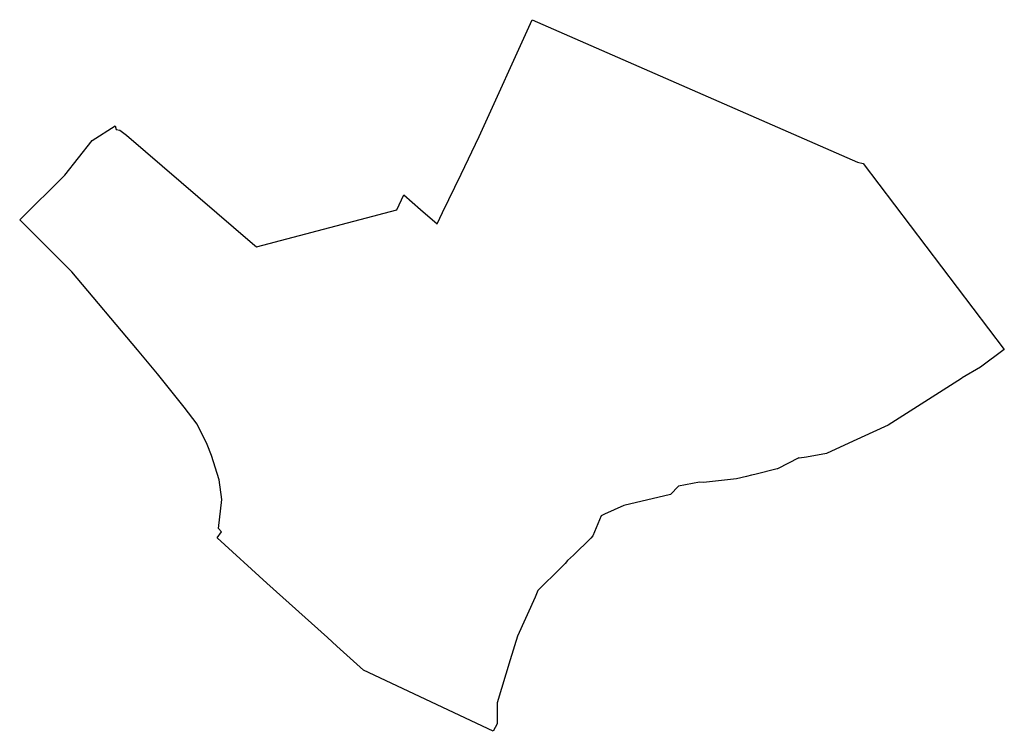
# Model space of a CAD drawing. Header units: metres. Extents: x 198187 to 205351, y 462241 to 466381.
# Tile 9 of 9: x 201826 to 202476, y 465632 to 466102. Entities that reach past the tile are written whole.
import ezdxf

# ---------------------------------------------------------------- set-up
doc = ezdxf.new("R2010")
doc.units = ezdxf.units.M
doc.layers.get('0').update_dxf_attribs({"lineweight": 25})

msp = doc.modelspace()

# ---------------------------------------------------------------- linework, layer by layer
msp.add_lwpolyline([(202029.28, 465693.98), (201989.31, 465729.93), (201956.32, 465759.94), (201959.29, 465763.91), (201957.36, 465766.09), (201959.54, 465785.4), (201957.74, 465798.39), (201952.72, 465814.41), (201949.91, 465821.61), (201943.22, 465834.98), (201934.66, 465846.4), (201917.04, 465868.29), (201903.89, 465884.31), (201860.44, 465935.76), (201826, 465970.11), (201855.91, 465999.66), (201873.84, 466022.57), (201889.13, 466032.25), (201889.64, 466029.76), (201892.18, 466029.39), (201896.62, 466025.98), (201979.73, 465954.47), (201982.3, 465952.26), (202075.1, 465976.66), (202079.73, 465986.63), (202090.76, 465977.03), (202101.7, 465967.51), (202105.28, 465974.93), (202117.54, 466000.32), (202117.54, 466000.32), (202129.5, 466025.11), (202164.51, 466102.41), (202379.39, 466008.27), (202383.05, 466007.27), (202476.33, 465884.51), (202460.53, 465872.7), (202448.51, 465865.69), (202447.97, 465865.34), (202428.7, 465853.03), (202399.61, 465834.45), (202389.39, 465829.74), (202373.67, 465822.49), (202358.85, 465815.66), (202345.62, 465813.37), (202340.92, 465812.55), (202340.67, 465812.91), (202326.46, 465805.62), (202326.24, 465805.57), (202311.47, 465801.88), (202309.46, 465801.34), (202306.08, 465800.54), (202299.43, 465798.97), (202277.62, 465796.64), (202275.07, 465796.66), (202261.18, 465794.13), (202255.96, 465788.7), (202225.12, 465781.41), (202212.34, 465775.6), (202210.08, 465774.57), (202204.5, 465761.19), (202203.13, 465759.83), (202191.85, 465748.6), (202187.77, 465744.87), (202186.24, 465743.01), (202177.24, 465734.04), (202174.47, 465731.28), (202168.28, 465725.1), (202166.36, 465720.8), (202154.87, 465695.07), (202150.03, 465679.26), (202141.34, 465650.85), (202141.34, 465637.07), (202138.73, 465632.08), (202053.15, 465672.54), (202035.56, 465688.34), (202029.28, 465693.98)], close=True)

doc.saveas('drawing.dxf')
